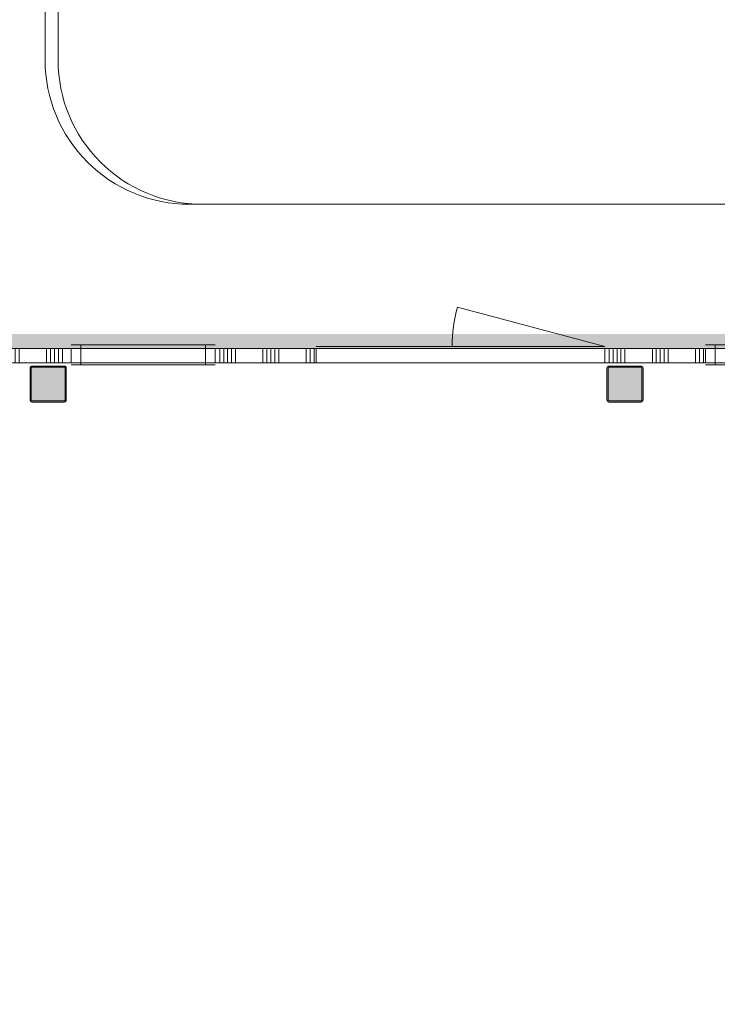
# Model space of a CAD drawing. Header units: millimetres. Extents: x -409 to 257590, y -7854 to 67330.
# Tile 174 of 205: x 81413 to 86251, y 4400 to 11231. Entities that reach past the tile are written whole.
import ezdxf

# ---------------------------------------------------------------- set-up
doc = ezdxf.new("R2010")
doc.units = ezdxf.units.MM
doc.header["$MEASUREMENT"] = 0
for name, color, linetype in [('Info Wandafwerking aanduiding', 7, 'Continuous'), ('Info Wandafwerking aanduiding Doorsnede-arcering', 7, 'Continuous'), ('New_22 NC Binnenwanden', 7, 'Continuous'), ('New_22 NC Binnenwanden Deuren', 7, 'Continuous'), ('New_22 NC Binnenwanden Doorsnede-arcering', 7, 'Continuous'), ('New_22 NC Binnenwanden Ramen', 7, 'Continuous'), ('New_Z Ruimtefuncties Zone omranding', 7, 'Continuous'), ('S-COLS-____-OTLN.RVT S', 7, 'Continuous'), ('S-COLS-____-OTLN.RVT S 2D arcering', 7, 'Continuous')]:
    doc.layers.add(name, color=color, linetype=linetype)

# ---------------------------------------------------------------- blocks, each defined once
blk = doc.blocks.new('*X70')
at = {"layer": 'New_22 NC Binnenwanden Doorsnede-arcering', "color": 254, "linetype": 'Continuous', "lineweight": 0, "true_color": 0xe9ebeb}
for p, q in [((80100.3, 8949.7), (80100.3, 8913)), ((80127.8, 8949.7), (80127.8, 8913)), ((80155.2, 8949.7), (80155.2, 8913)), ((80182.6, 8949.7), (80182.6, 8913)), ((80210.1, 8949.7), (80210.1, 8913)), ((80400.3, 8949.7), (80400.3, 8913)), ((80427.8, 8949.7), (80427.8, 8913)), ((80455.2, 8949.7), (80455.2, 8913)), ((80482.6, 8949.7), (80482.6, 8913)), ((80510.1, 8949.7), (80510.1, 8913)), ((80700.3, 8949.7), (80700.3, 8912.9)), ((80727.8, 8949.7), (80727.8, 8912.9)), ((80755.2, 8949.7), (80755.2, 8912.9)), ((80782.6, 8949.7), (80782.6, 8912.9)), ((80810.1, 8949.7), (80810.1, 8912.9)), ((81000.3, 8949.6), (81000.3, 8912.9)), ((81027.8, 8949.6), (81027.8, 8912.9)), ((81055.2, 8949.6), (81055.2, 8912.9)), ((81082.6, 8949.6), (81082.6, 8912.9)), ((81110.1, 8949.6), (81110.1, 8912.9)), ((81300.3, 8949.6), (81300.3, 8912.9)), ((81327.8, 8949.6), (81327.8, 8912.9)), ((81355.2, 8949.6), (81355.2, 8912.9)), ((81382.6, 8949.6), (81382.6, 8912.9)), ((81410.1, 8949.6), (81410.1, 8912.9)), ((81600.3, 8949.6), (81600.3, 8912.9)), ((81627.8, 8949.6), (81627.8, 8912.9)), ((81655.2, 8949.6), (81655.2, 8912.9)), ((81682.6, 8949.6), (81682.6, 8912.9)), ((81710.1, 8949.6), (81710.1, 8912.9)), ((80100.3, 8913), (80100.3, 8849.7)), ((80127.8, 8913), (80127.8, 8849.7)), ((80155.2, 8913), (80155.2, 8849.7)), ((80182.6, 8913), (80182.6, 8849.7)), ((80210.1, 8913), (80210.1, 8849.7)), ((80400.3, 8913), (80400.3, 8849.7)), ((80427.8, 8913), (80427.8, 8849.7)), ((80455.2, 8913), (80455.2, 8849.7)), ((80482.6, 8913), (80482.6, 8849.7)), ((80510.1, 8913), (80510.1, 8849.7)), ((80700.3, 8912.9), (80700.3, 8849.7)), ((80727.8, 8912.9), (80727.8, 8849.7)), ((80755.2, 8912.9), (80755.2, 8849.7)), ((80782.6, 8912.9), (80782.6, 8849.7)), ((80810.1, 8912.9), (80810.1, 8849.7)), ((81000.3, 8912.9), (81000.3, 8849.6)), ((81027.8, 8912.9), (81027.8, 8849.6)), ((81055.2, 8912.9), (81055.2, 8849.6)), ((81082.6, 8912.9), (81082.6, 8849.6)), ((81110.1, 8912.9), (81110.1, 8849.6)), ((81300.3, 8912.9), (81300.3, 8849.6)), ((81327.8, 8912.9), (81327.8, 8849.6)), ((81355.2, 8912.9), (81355.2, 8849.6)), ((81382.6, 8912.9), (81382.6, 8849.6)), ((81410.1, 8912.9), (81410.1, 8849.6)), ((81600.3, 8912.9), (81600.3, 8849.6)), ((81627.8, 8912.9), (81627.8, 8849.6)), ((81655.2, 8912.9), (81655.2, 8849.6)), ((81682.6, 8912.9), (81682.6, 8849.6)), ((81710.1, 8912.9), (81710.1, 8849.6))]:
    blk.add_line(p, q, dxfattribs=at)
blk = doc.blocks.new('*X71')
at = {"layer": 'New_22 NC Binnenwanden Doorsnede-arcering', "color": 254, "linetype": 'Continuous', "lineweight": 0, "true_color": 0xe9ebeb}
for p, q in [((82800.3, 8949.6), (82800.3, 8912.9)), ((82827.8, 8949.6), (82827.8, 8912.9)), ((82855.2, 8949.6), (82855.2, 8912.9)), ((82882.6, 8949.6), (82882.6, 8912.9)), ((82910.1, 8949.6), (82910.1, 8912.9)), ((83100.3, 8949.6), (83100.3, 8912.9)), ((83127.8, 8949.6), (83127.8, 8912.9)), ((83155.2, 8949.6), (83155.2, 8912.9)), ((83182.6, 8949.6), (83182.6, 8912.9)), ((83210.1, 8949.6), (83210.1, 8912.9)), ((83400.3, 8949.6), (83400.3, 8912.8)), ((83427.8, 8949.6), (83427.8, 8912.8)), ((83455.2, 8949.6), (83455.2, 8912.8)), ((82800.3, 8912.9), (82800.3, 8849.6)), ((82827.8, 8912.9), (82827.8, 8849.6)), ((82855.2, 8912.9), (82855.2, 8849.6)), ((82882.6, 8912.9), (82882.6, 8849.6)), ((82910.1, 8912.9), (82910.1, 8849.6)), ((83100.3, 8912.9), (83100.3, 8849.6)), ((83127.8, 8912.9), (83127.8, 8849.6)), ((83155.2, 8912.9), (83155.2, 8849.6)), ((83182.6, 8912.9), (83182.6, 8849.6)), ((83210.1, 8912.9), (83210.1, 8849.6)), ((83400.3, 8912.8), (83400.3, 8849.6)), ((83427.8, 8912.8), (83427.8, 8849.6)), ((83455.2, 8912.8), (83455.2, 8849.6))]:
    blk.add_line(p, q, dxfattribs=at)
blk = doc.blocks.new('*X72')
at = {"layer": 'New_22 NC Binnenwanden Doorsnede-arcering', "color": 254, "linetype": 'Continuous', "lineweight": 0, "true_color": 0xe9ebeb}
for p, q in [((85500.3, 8949.5), (85500.3, 8912.8)), ((85527.8, 8949.5), (85527.8, 8912.8)), ((85555.2, 8949.5), (85555.2, 8912.8)), ((85582.6, 8949.5), (85582.6, 8912.8)), ((85610.1, 8949.5), (85610.1, 8912.8)), ((85800.3, 8949.5), (85800.3, 8912.8)), ((85827.8, 8949.5), (85827.8, 8912.8)), ((85855.2, 8949.5), (85855.2, 8912.8)), ((85882.6, 8949.5), (85882.6, 8912.8)), ((85910.1, 8949.5), (85910.1, 8912.7)), ((86100.3, 8949.5), (86100.3, 8912.7)), ((86127.8, 8949.5), (86127.8, 8912.7)), ((86155.2, 8949.5), (86155.2, 8912.7)), ((85500.3, 8912.8), (85500.3, 8849.5)), ((85527.8, 8912.8), (85527.8, 8849.5)), ((85555.2, 8912.8), (85555.2, 8849.5)), ((85582.6, 8912.8), (85582.6, 8849.5)), ((85610.1, 8912.8), (85610.1, 8849.5)), ((85800.3, 8912.8), (85800.3, 8849.5)), ((85827.8, 8912.8), (85827.8, 8849.5)), ((85855.2, 8912.8), (85855.2, 8849.5)), ((85882.6, 8912.8), (85882.6, 8849.5)), ((85910.1, 8912.7), (85910.1, 8849.5)), ((86100.3, 8912.7), (86100.3, 8849.5)), ((86127.8, 8912.7), (86127.8, 8849.5)), ((86155.2, 8912.7), (86155.2, 8849.5))]:
    blk.add_line(p, q, dxfattribs=at)
blk = doc.blocks.new('R1 22')
at = {"layer": 'New_22 NC Binnenwanden Ramen', "color": 1, "linetype": 'Continuous', "lineweight": 0}
for p, q in [((-500, 0), (-433, 0)), ((-433, 0), (-433, -139)), ((-433, 0), (433, 0)), ((433, -139), (433, 0)), ((433, 0), (500, 0)), ((-433, -139), (-500, -139)), ((433, -139), (-433, -139)), ((500, -139), (433, -139))]:
    blk.add_line(p, q, dxfattribs=at)
at = {"layer": 'New_22 NC Binnenwanden Ramen', "color": 9, "linetype": 'Continuous', "lineweight": 0}
for p, q in [((-500, -25), (500, -25)), ((-500, -125), (500, -125))]:
    blk.add_line(p, q, dxfattribs=at)
at = {"layer": 'New_22 NC Binnenwanden Ramen', "color": 7, "linetype": 'Continuous', "lineweight": 0}
for p, q in [((-500, -125), (-500, -25)), ((-500, -125), (-500, -25)), ((500, -125), (500, -25)), ((500, -125), (500, -25))]:
    blk.add_line(p, q, dxfattribs=at)
blk = doc.blocks.new('D1 zl1-b 22_2')
at = {"layer": 'New_22 NC Binnenwanden Deuren', "color": 1, "linetype": 'Continuous', "lineweight": 0}
for p, q in [((1000, 0), (-21, 273.6)), ((-1000, 0), (-57, 0)), ((1000, 0), (-57, 0))]:
    blk.add_line(p, q, dxfattribs=at)
at = {"layer": 'New_22 NC Binnenwanden Deuren', "color": 7, "linetype": 'Continuous', "lineweight": 0}
for p, q in [((-1000, -14), (-1000, -114)), ((-1000, -14), (-1000, -114)), ((1000, -14), (1000, -114)), ((1000, -14), (1000, -114))]:
    blk.add_line(p, q, dxfattribs=at)
at = {"layer": 'New_22 NC Binnenwanden Deuren', "color": 1, "linetype": 'Continuous', "lineweight": 0}
blk.add_arc((1000, 0), 1057, 165, 180, dxfattribs=at)
blk = doc.blocks.new('Wall_4_2', base_point=(73460, 8949.9))
at = {"layer": 'New_22 NC Binnenwanden', "color": 8, "linetype": 'Continuous', "lineweight": 0, "true_color": 0x778488}
for p, q in [((81769.6, 8849.6), (81769.6, 8949.6)), ((82769.6, 8849.6), (82769.6, 8949.6)), ((83469.6, 8949.6), (83469.6, 8849.6)), ((85469.6, 8949.5), (85469.6, 8849.5)), ((86169.6, 8849.5), (86169.6, 8949.5))]:
    blk.add_line(p, q, dxfattribs=at)
at = {"layer": 'New_22 NC Binnenwanden', "color": 8, "linetype": 'Continuous', "lineweight": 0, "true_color": 0x778488, "flags": 128}
for points in [[(81769.6, 8949.6), (79960, 8949.7)], [(83469.6, 8949.6), (82769.6, 8949.6)], [(86169.6, 8949.5), (85469.6, 8949.5)], [(79960, 8849.7), (81769.6, 8849.6)], [(82769.6, 8849.6), (83469.6, 8849.6)], [(85469.6, 8849.5), (86169.6, 8849.5)]]:
    blk.add_lwpolyline(points, dxfattribs=at)
at = {"layer": 'New_22 NC Binnenwanden', "color": 8, "lineweight": 0, "true_color": 0x778488}
for name in ['*X70', '*X71', '*X72']:
    blk.add_blockref(name, (0, 0), dxfattribs=at)
at = {"layer": 'New_22 NC Binnenwanden Deuren', "color": 1, "linetype": 'Continuous', "lineweight": 0, "zscale": 1000, "rotation": 359.9978635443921}
blk.add_blockref('D1 zl1-b 22_2', (84469.6, 8963.5), dxfattribs=at)
at = {"layer": 'New_22 NC Binnenwanden Ramen', "color": 1, "linetype": 'Continuous', "lineweight": 0, "zscale": 1000, "rotation": 359.9978635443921}
for p in [(82269.6, 8974.6), (86669.6, 8974.4)]:
    blk.add_blockref('R1 22', p, dxfattribs=at)
blk = doc.blocks.new('Wall_358_2', base_point=(74410.4, 8949.9))
at = {"layer": 'Info Wandafwerking aanduiding Doorsnede-arcering', "linetype": 'Continuous', "lineweight": 0}
blk.add_hatch(color=1, dxfattribs=at).paths.add_polyline_path([(87760, 9049.4), (74410.4, 9049.9), (74410.4, 8949.9), (87760, 8949.4)])
blk = doc.blocks.new('Column 372[55]_2', base_point=(0.5, 3))
at = {"layer": 'S-COLS-____-OTLN.RVT S 2D arcering', "linetype": 'Continuous', "lineweight": 0, "true_color": 0x778488}
h = blk.add_hatch(color=8, dxfattribs=at)
h.paths.add_polyline_path([(81485.5, 8591), (81486.5, 8586), (81489.3, 8581.8), (81493.5, 8578.9), (81498.5, 8578), (81722.5, 8578), (81727.5, 8578.9), (81731.7, 8581.8), (81734.5, 8586), (81735.5, 8591), (81735.5, 8815), (81734.5, 8819.9), (81731.7, 8824.1), (81727.5, 8827), (81722.5, 8828), (81498.5, 8828), (81493.5, 8827), (81489.3, 8824.1), (81486.5, 8819.9), (81485.5, 8815)])
h.paths.add_polyline_path([(81722.5, 8586), (81498.5, 8586), (81496.6, 8586.3), (81495, 8587.4), (81493.9, 8589), (81493.5, 8591), (81493.5, 8815), (81493.9, 8816.9), (81495, 8818.5), (81496.6, 8819.6), (81498.5, 8820), (81722.5, 8820), (81724.4, 8819.6), (81726.1, 8818.5), (81727.1, 8816.9), (81727.5, 8815), (81727.5, 8591), (81727.1, 8589), (81726.1, 8587.4), (81724.4, 8586.3)], flags=0)
blk.add_hatch(color=8, dxfattribs=at).paths.add_polyline_path([(81722.5, 8820), (81498.5, 8820), (81496.6, 8819.6), (81495, 8818.5), (81493.9, 8816.9), (81493.5, 8815), (81493.5, 8591), (81493.9, 8589), (81495, 8587.4), (81496.6, 8586.3), (81498.5, 8586), (81722.5, 8586), (81724.4, 8586.3), (81726.1, 8587.4), (81727.1, 8589), (81727.5, 8591), (81727.5, 8815), (81727.1, 8816.9), (81726.1, 8818.5), (81724.4, 8819.6)])
at = {"layer": 'S-COLS-____-OTLN.RVT S', "color": 1, "linetype": 'Continuous', "lineweight": 0}
for p, q in [((81486.5, 8819.9), (81485.5, 8815)), ((81485.5, 8815), (81485.5, 8591)), ((81489.3, 8824.1), (81486.5, 8819.9)), ((81493.5, 8827), (81489.3, 8824.1)), ((81498.5, 8828), (81493.5, 8827)), ((81493.5, 8815), (81493.9, 8816.9)), ((81493.5, 8591), (81493.5, 8815)), ((81493.9, 8816.9), (81495, 8818.5)), ((81495, 8818.5), (81496.6, 8819.6)), ((81496.6, 8819.6), (81498.5, 8820)), ((81722.5, 8828), (81498.5, 8828)), ((81498.5, 8820), (81722.5, 8820)), ((81727.5, 8827), (81722.5, 8828)), ((81722.5, 8820), (81724.4, 8819.6)), ((81724.4, 8819.6), (81726.1, 8818.5)), ((81726.1, 8818.5), (81727.1, 8816.9)), ((81727.1, 8816.9), (81727.5, 8815)), ((81731.7, 8824.1), (81727.5, 8827)), ((81727.5, 8815), (81727.5, 8591)), ((81734.5, 8819.9), (81731.7, 8824.1)), ((81735.5, 8815), (81734.5, 8819.9)), ((81735.5, 8591), (81735.5, 8815)), ((81485.5, 8591), (81486.5, 8586)), ((81486.5, 8586), (81489.3, 8581.8)), ((81489.3, 8581.8), (81493.5, 8578.9)), ((81493.9, 8589), (81493.5, 8591)), ((81493.5, 8578.9), (81498.5, 8578)), ((81495, 8587.4), (81493.9, 8589)), ((81496.6, 8586.3), (81495, 8587.4)), ((81498.5, 8586), (81496.6, 8586.3)), ((81722.5, 8586), (81498.5, 8586)), ((81498.5, 8578), (81722.5, 8578)), ((81724.4, 8586.3), (81722.5, 8586)), ((81722.5, 8578), (81727.5, 8578.9)), ((81726.1, 8587.4), (81724.4, 8586.3)), ((81727.1, 8589), (81726.1, 8587.4)), ((81727.5, 8591), (81727.1, 8589)), ((81727.5, 8578.9), (81731.7, 8581.8)), ((81731.7, 8581.8), (81734.5, 8586)), ((81734.5, 8586), (81735.5, 8591))]:
    blk.add_line(p, q, dxfattribs=at)
blk = doc.blocks.new('Column 373[56]_2', base_point=(0.5, 3))
at = {"layer": 'S-COLS-____-OTLN.RVT S 2D arcering', "linetype": 'Continuous', "lineweight": 0, "true_color": 0x778488}
h = blk.add_hatch(color=8, dxfattribs=at)
h.paths.add_polyline_path([(85485.5, 8591), (85486.5, 8586), (85489.3, 8581.8), (85493.5, 8578.9), (85498.5, 8578), (85722.5, 8578), (85727.5, 8578.9), (85731.7, 8581.8), (85734.5, 8586), (85735.5, 8591), (85735.5, 8815), (85734.5, 8819.9), (85731.7, 8824.1), (85727.5, 8827), (85722.5, 8828), (85498.5, 8828), (85493.5, 8827), (85489.3, 8824.1), (85486.5, 8819.9), (85485.5, 8815)])
h.paths.add_polyline_path([(85722.5, 8586), (85498.5, 8586), (85496.6, 8586.3), (85495, 8587.4), (85493.9, 8589), (85493.5, 8591), (85493.5, 8815), (85493.9, 8816.9), (85495, 8818.5), (85496.6, 8819.6), (85498.5, 8820), (85722.5, 8820), (85724.4, 8819.6), (85726.1, 8818.5), (85727.1, 8816.9), (85727.5, 8815), (85727.5, 8591), (85727.1, 8589), (85726.1, 8587.4), (85724.4, 8586.3)], flags=0)
blk.add_hatch(color=8, dxfattribs=at).paths.add_polyline_path([(85722.5, 8820), (85498.5, 8820), (85496.6, 8819.6), (85495, 8818.5), (85493.9, 8816.9), (85493.5, 8815), (85493.5, 8591), (85493.9, 8589), (85495, 8587.4), (85496.6, 8586.3), (85498.5, 8586), (85722.5, 8586), (85724.4, 8586.3), (85726.1, 8587.4), (85727.1, 8589), (85727.5, 8591), (85727.5, 8815), (85727.1, 8816.9), (85726.1, 8818.5), (85724.4, 8819.6)])
at = {"layer": 'S-COLS-____-OTLN.RVT S', "color": 1, "linetype": 'Continuous', "lineweight": 0}
for p, q in [((85486.5, 8819.9), (85485.5, 8815)), ((85485.5, 8815), (85485.5, 8591)), ((85489.3, 8824.1), (85486.5, 8819.9)), ((85493.5, 8827), (85489.3, 8824.1)), ((85498.5, 8828), (85493.5, 8827)), ((85493.5, 8815), (85493.9, 8816.9)), ((85493.5, 8591), (85493.5, 8815)), ((85493.9, 8816.9), (85495, 8818.5)), ((85495, 8818.5), (85496.6, 8819.6)), ((85496.6, 8819.6), (85498.5, 8820)), ((85722.5, 8828), (85498.5, 8828)), ((85498.5, 8820), (85722.5, 8820)), ((85727.5, 8827), (85722.5, 8828)), ((85722.5, 8820), (85724.4, 8819.6)), ((85724.4, 8819.6), (85726.1, 8818.5)), ((85726.1, 8818.5), (85727.1, 8816.9)), ((85727.1, 8816.9), (85727.5, 8815)), ((85731.7, 8824.1), (85727.5, 8827)), ((85727.5, 8815), (85727.5, 8591)), ((85734.5, 8819.9), (85731.7, 8824.1)), ((85735.5, 8815), (85734.5, 8819.9)), ((85735.5, 8591), (85735.5, 8815)), ((85485.5, 8591), (85486.5, 8586)), ((85486.5, 8586), (85489.3, 8581.8)), ((85489.3, 8581.8), (85493.5, 8578.9)), ((85493.9, 8589), (85493.5, 8591)), ((85493.5, 8578.9), (85498.5, 8578)), ((85495, 8587.4), (85493.9, 8589)), ((85496.6, 8586.3), (85495, 8587.4)), ((85498.5, 8586), (85496.6, 8586.3)), ((85722.5, 8586), (85498.5, 8586)), ((85498.5, 8578), (85722.5, 8578)), ((85724.4, 8586.3), (85722.5, 8586)), ((85722.5, 8578), (85727.5, 8578.9)), ((85726.1, 8587.4), (85724.4, 8586.3)), ((85727.1, 8589), (85726.1, 8587.4)), ((85727.5, 8591), (85727.1, 8589)), ((85727.5, 8578.9), (85731.7, 8581.8)), ((85731.7, 8581.8), (85734.5, 8586)), ((85734.5, 8586), (85735.5, 8591))]:
    blk.add_line(p, q, dxfattribs=at)

msp = doc.modelspace()

# ---------------------------------------------------------------- linework, layer by layer
at = {"layer": 'New_Z Ruimtefuncties Zone omranding', "color": 41, "linetype": 'Continuous', "lineweight": 0, "true_color": 0xffeeaa, "flags": 128}
for points in [[(74410.4, 15251.3), (79555, 15251.3), (79555, 15251.2, -0.414214), (80656.2, 14150), (80655, 14150), (80655, 11950, -0.414561), (79555, 10851.3), (79555, 10851.3), (74410.4, 10851.3), (74410.4, 8949.9), (87760, 8949.7), (87760, 4450), (89710, 4450), (89710, 21350), (87760, 21350), (87760, 17150), (75610, 17150), (74410.4, 17150)], [(82679.6, 9950, -0.414214), (81679.6, 10950), (81679.6, 15150, -0.366457), (82801.8, 16150), (87710, 16150, -0.414214), (88710, 15150), (88710, 10950, -0.414214), (87731.2, 9950)]]:
    msp.add_lwpolyline(points, format="xyb", close=True, dxfattribs=at)
at = {"layer": 'New_Z Ruimtefuncties Zone omranding', "color": 41, "linetype": 'Continuous', "lineweight": 0, "true_color": 0xe1e196, "flags": 128}
msp.add_lwpolyline([(81589.6, 15150), (81589.6, 10950, 0.414214), (82589.6, 9950), (87642.7, 9950, 0.414214), (88710, 10950), (88710, 15150, 0.414214), (87710, 16150), (82694, 16150, 0.36164)], format="xyb", close=True, dxfattribs=at)
at = {"layer": 'New_Z Ruimtefuncties Zone omranding', "color": 211, "linetype": 'Continuous', "lineweight": 0, "true_color": 0xffaaff, "flags": 128}
msp.add_lwpolyline([(80610, 8850), (80610.6, 0), (81485, 0), (85735, 0), (87660, 0), (87660, 8849.3), (85485, 8850.4), (85485, 8850), (81485, 8850)], close=True, dxfattribs=at)

# ---------------------------------------------------------------- block references
at = {"layer": 'Info Wandafwerking aanduiding', "color": 1, "lineweight": 0}
msp.add_blockref('Wall_358_2', (74410.4, 8949.9), dxfattribs=at)
at = {"layer": 'New_22 NC Binnenwanden', "color": 8, "lineweight": 0, "true_color": 0x778488}
msp.add_blockref('Wall_4_2', (73460, 8949.9), dxfattribs=at)
at = {"layer": 'S-COLS-____-OTLN.RVT S', "color": 1, "linetype": 'Continuous', "lineweight": 0}
for name in ['Column 372[55]_2', 'Column 373[56]_2']:
    msp.add_blockref(name, (0.5, 3), dxfattribs=at)

doc.saveas('drawing.dxf')
